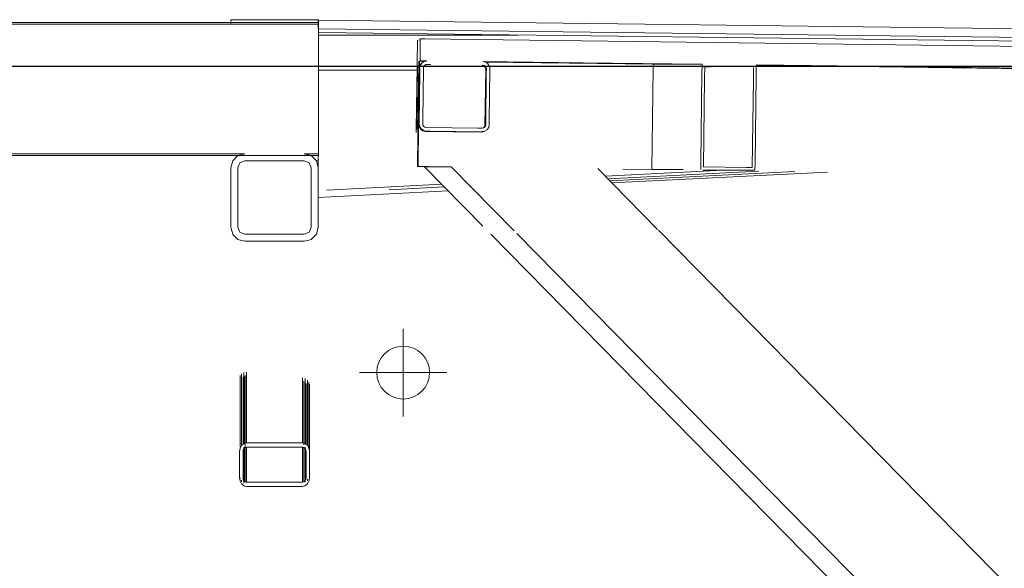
# Model space of a CAD drawing. Header units: millimetres. Extents: x 101535 to 192135, y -3968 to 17259.
# Tile 92 of 92: x 184672 to 185797, y 13426 to 14053. Entities that reach past the tile are written whole.
import ezdxf

# ---------------------------------------------------------------- set-up
doc = ezdxf.new("R2010")
doc.units = ezdxf.units.MM
for name, pattern in [('IMPORT-Kropki i Kreski _3_', [144, 72, -36, 0, -36]), ('IMPORT-Kropki i Kreski _4_', [1828.8, 914.4, -457.2, 0, -457.2]), ('IMPORT-Przerywana długa _2_', [200, 100, -100])]:
    doc.linetypes.add(name, pattern=pattern)
for name, color, linetype, lineweight in [('220-A Ściany', 7, 'Continuous', 9), ('280-A Dachy Powłoki', 7, 'Continuous', 9), ('299-A Wymiary Opisy', 7, 'Continuous', 9), ('2_stropy_K_IR', 7, 'Continuous', 9), ('3_lądowisko_el 3D_K_IR', 7, 'Continuous', 9), ('450-K Stropy', 7, 'Continuous', 9), ('4_osie_ISTN', 7, 'Continuous', 9), ('A-FLOR-LEVL', 7, 'Continuous', 30), ('A-GENM', 7, 'Continuous', 18), ('CONCRETE_SLAB_IFC', 7, 'Continuous', 9), ('P-PIPE', 7, 'Continuous', 18), ('P-PIPE-CNTR', 7, 'Continuous', 18)]:
    doc.layers.add(name, color=color, linetype=linetype, lineweight=lineweight)
for name, color, linetype, lineweight, true_color in [('3_lądowisko_K_IR', 7, 'Continuous', 9, 0x999999), ('Rzut płyty lądowiska_dwg', 7, 'Continuous', 9, 0x767676), ('rzut płyty_dwg', 7, 'Continuous', 9, 0x767676)]:
    doc.layers.add(name, color=color, linetype=linetype, lineweight=lineweight, true_color=true_color)

# ---------------------------------------------------------------- blocks, each defined once
blk = doc.blocks.new('Bezpośredni kształt - IR 026-25_3D1_2025_09_11-303547-Przekrój 4')
at = {"layer": 'A-GENM', "lineweight": 9}
for p, q in [((118358.3, 14029.1), (118358, 14004.1)), ((118358, 14004.1), (118358.3, 14029.1)), ((118358.3, 14029.1), (118360.1, 14030.2)), ((118358.3, 14029.1), (118360.1, 14030.2)), ((118361.5, 14031), (118361.2, 14006)), ((118361.2, 14006), (118361.5, 14031)), ((118361.5, 14031), (118361.5, 14031)), ((118366.6, 14031), (118361.5, 14031)), ((118361.5, 14031), (118361.5, 14031)), ((118361.5, 14031), (118366.6, 14031)), ((119540.6, 14016.5), (118366.6, 14031)), ((118366.6, 14031), (119540.6, 14016.5)), ((118357.9, 14000.1), (118358, 14004.1)), ((118358, 14004.1), (118357.9, 14000.1)), ((118359.7, 14005.2), (118358.8, 13925.2)), ((118359.7, 14005.2), (118358.8, 13925.2)), ((118359.8, 14005.2), (118359.8, 14001.2)), ((118359.8, 14005.2), (118359.8, 14001.2)), ((118360.5, 14005.6), (118360.4, 13997.8)), ((118360.4, 13997.8), (118360.5, 14005.6)), ((118360.5, 14005.6), (118361.2, 14006)), ((118360.5, 14005.6), (118361.2, 14006)), ((118360.5, 14005.6), (118366.9, 14005.5)), ((118360.5, 14005.6), (118366.9, 14005.5)), ((118361, 14000.6), (118362.8, 14003.2)), ((118362.8, 14003.2), (118361, 14000.6)), ((118361.2, 14006), (118369.2, 14005.9)), ((118361.2, 14006), (118361.2, 14006)), ((118369.2, 14005.9), (118361.2, 14006)), ((118361.2, 14006), (118361.2, 14006)), ((118363.4, 14003.5), (118361.8, 14001.1)), ((118361.8, 14001.1), (118363.4, 14003.5)), ((118363.4, 14003.5), (118363.5, 14003.7)), ((118363.4, 14003.5), (118363.5, 14003.7)), ((118366, 14005.2), (118363.5, 14003.7)), ((118363.5, 14003.7), (118366, 14005.2)), ((118366, 14005.2), (118366.1, 14005.4)), ((118366, 14005.2), (118366.1, 14005.4)), ((118369.2, 14005.9), (118366.1, 14005.4)), ((118366.1, 14005.4), (118369.2, 14005.9)), ((118369.2, 14005.9), (118369.2, 14005.9)), ((118369.2, 14005.9), (118369.2, 14005.9)), ((118444.5, 14005), (118433.2, 14005.1)), ((118435.8, 14004.6), (118433.2, 14005.1)), ((118444.5, 14005), (118433.2, 14005.1)), ((118433.2, 14005.1), (118435.8, 14004.6)), ((118662.2, 14002.1), (118433.5, 14005.1)), ((118433.5, 14005.1), (118662.2, 14002.1)), ((118435.8, 14004.6), (118627.8, 14002.1)), ((118435.8, 14004.6), (118436.3, 14004.5)), ((118435.8, 14004.6), (118627.8, 14002.1)), ((118435.8, 14004.6), (118436.3, 14004.5)), ((118438.6, 14002.9), (118436.3, 14004.5)), ((118436.3, 14004.5), (118438.6, 14002.9)), ((118438.6, 14002.9), (118438.8, 14002.7)), ((118438.6, 14002.9), (118438.8, 14002.7)), ((118440.4, 14000.3), (118438.8, 14002.7)), ((118438.8, 14002.7), (118440.4, 14000.3)), ((118444.5, 14005), (118683.6, 14002.1)), ((118683.6, 14002.1), (118444.5, 14005)), ((118357, 13928.1), (118357.9, 14000.1)), ((118357, 13928.1), (118357.9, 14000.1)), ((118358.3, 14000.3), (118357.4, 13928.3)), ((118357.4, 13928.3), (118358.3, 14000.3)), ((118359.8, 14001.2), (118358.4, 13889.6)), ((118359.8, 14001.2), (118358.4, 13889.6)), ((118360.4, 13997.6), (118359.6, 13933.6)), ((118359.6, 13933.6), (118360.4, 13997.6)), ((118361.1, 13993.7), (118360.3, 13934)), ((118360.3, 13934), (118361.1, 13993.7)), ((118360.4, 13997.6), (118361, 14000.6)), ((118361, 14000.6), (118360.4, 13997.6)), ((118361.1, 13998), (118360.4, 13997.6)), ((118360.4, 13997.6), (118361.1, 13998)), ((118361.7, 14000.9), (118361.1, 13998)), ((118361.1, 13998), (118361.7, 14000.9)), ((118361.1, 13993.7), (118361.1, 13998)), ((118361.1, 13993.7), (118361.1, 13998)), ((118361.7, 14000.9), (118361.8, 14001.1)), ((118361.7, 14000.9), (118361.8, 14001.1)), ((118364.4, 13938.3), (118365.1, 13998)), ((118365.1, 13998), (118364.4, 13938.3)), ((118365.1, 13998.1), (118365.4, 13999.5)), ((118365.4, 13999.5), (118365.1, 13998.1)), ((118365.1, 13998.1), (118365.1, 13998)), ((118365.1, 13998.1), (118365.1, 13998)), ((118365.5, 13999.6), (118365.4, 13999.5)), ((118365.5, 13999.6), (118365.4, 13999.5)), ((118365.5, 13999.6), (118366.3, 14000.8)), ((118366.3, 14000.8), (118365.5, 13999.6)), ((118366.4, 14000.9), (118366.3, 14000.8)), ((118366.4, 14000.9), (118366.3, 14000.8)), ((118366.4, 14000.9), (118367.6, 14001.6)), ((118367.6, 14001.6), (118366.4, 14000.9)), ((118368.4, 14001.5), (118366.9, 14001.2)), ((118368.4, 14001.5), (118366.9, 14001.2)), ((118367.7, 14001.7), (118367.6, 14001.6)), ((118367.7, 14001.7), (118367.6, 14001.6)), ((118367.7, 14001.7), (118369.2, 14001.9)), ((118369.2, 14001.9), (118367.7, 14001.7)), ((118373.6, 14001.9), (118369.2, 14001.9)), ((118373.6, 14001.9), (118369.2, 14001.9)), ((118433.1, 14001.1), (118432.3, 14000.6)), ((118432.3, 14000.6), (118433.1, 14001.1)), ((118433.8, 14000.3), (118432.3, 14000.6)), ((118433.8, 14000.3), (118432.3, 14000.6)), ((118433.3, 14001.1), (118433.1, 14001.1)), ((118433.3, 14001.1), (118433.1, 14001.1)), ((118433.3, 14001.1), (118434.7, 14000.8)), ((118434.7, 14000.8), (118433.3, 14001.1)), ((118434.7, 14000.8), (118433.8, 14000.3)), ((118433.8, 14000.3), (118434.7, 14000.8)), ((118435.1, 13999.4), (118433.8, 14000.3)), ((118435.1, 13999.4), (118433.8, 14000.3)), ((118434.8, 14000.8), (118434.7, 14000.8)), ((118434.8, 14000.8), (118434.7, 14000.8)), ((118434.8, 14000.8), (118436, 13999.9)), ((118436, 13999.9), (118434.8, 14000.8)), ((118436, 13999.9), (118435.1, 13999.4)), ((118435.1, 13999.4), (118436, 13999.9)), ((118436, 13998.1), (118435.1, 13999.4)), ((118436, 13998.1), (118435.1, 13999.4)), ((118435.5, 13932.6), (118436.3, 13996.6)), ((118435.5, 13932.6), (118436.3, 13996.6)), ((118436, 13999.8), (118436, 13999.9)), ((118436, 13999.8), (118436, 13999.9)), ((118436, 13999.8), (118436.8, 13998.6)), ((118436.8, 13998.6), (118436, 13999.8)), ((118436.8, 13998.6), (118436, 13998.1)), ((118436, 13998.1), (118436.8, 13998.6)), ((118436.3, 13996.6), (118436, 13998.1)), ((118436.3, 13996.6), (118436, 13998.1)), ((118437.1, 13997.1), (118436.3, 13996.6)), ((118436.3, 13996.6), (118437.1, 13997.1)), ((118437, 13992.2), (118436.3, 13933.1)), ((118436.3, 13933.1), (118437, 13992.2)), ((118436.8, 13998.5), (118436.8, 13998.6)), ((118436.8, 13998.5), (118436.8, 13998.6)), ((118436.8, 13998.5), (118437.1, 13997.1)), ((118437.1, 13997.1), (118436.8, 13998.5)), ((118437, 13992.2), (118437.1, 13997.1)), ((118437, 13992.2), (118437.1, 13997.1)), ((118440.4, 14000.3), (118440.5, 14000.1)), ((118440.4, 14000.3), (118440.5, 14000.1)), ((118440.4, 13938), (118441.1, 13997)), ((118441.1, 13997), (118440.4, 13938)), ((118441.1, 13997.3), (118440.5, 14000.1)), ((118440.5, 14000.1), (118441.1, 13997.3)), ((118441.1, 13997.3), (118441.1, 13997)), ((118441.1, 13997.3), (118441.1, 13997)), ((118626.3, 13882.1), (118627.8, 13997.8)), ((118627.8, 13997.8), (118626.3, 13882.1)), ((118627.8, 14002.1), (118660.9, 14002.1)), ((118627.8, 13998), (118627.8, 14002.1)), ((118627.8, 14002.1), (118660.9, 14002.1)), ((118627.8, 14002.1), (118627.8, 13998)), ((118660.9, 14002.1), (118661.9, 14002.1)), ((118661.9, 14002.1), (118660.9, 14002.1)), ((118683.6, 14002.1), (118662.2, 14002.1)), ((118662.2, 14002.1), (118683.6, 14002.1)), ((118683.5, 13993.6), (118682.2, 13888.6)), ((118682.2, 13888.6), (118683.5, 13993.6)), ((118683.2, 13999), (118686.7, 13999)), ((118683.2, 13999), (118686.7, 13999)), ((118683.6, 13998.4), (118683.5, 13994.2)), ((118683.5, 13994.2), (118683.6, 13998.4)), ((118683.5, 13994.2), (118683.5, 13993.9)), ((118683.5, 13993.9), (118683.5, 13994.2)), ((118683.5, 13993.9), (118683.5, 13993.7)), ((118683.5, 13993.7), (118683.5, 13993.9)), ((118683.5, 13993.7), (118683.5, 13993.6)), ((118683.5, 13993.6), (118683.5, 13993.7)), ((118683.6, 13999.2), (118683.6, 14002.1)), ((118683.6, 13999.2), (118683.6, 14002.1)), ((118683.6, 13999.2), (118683.6, 13999)), ((118683.6, 13999), (118683.6, 13999.2)), ((118683.6, 13999), (118683.6, 13998.7)), ((118683.6, 13998.7), (118683.6, 13999)), ((118683.6, 13998.7), (118683.6, 13998.4)), ((118683.6, 13998.4), (118683.6, 13998.7)), ((118686.7, 13998.5), (118686.6, 13987.1)), ((118686.7, 13998.5), (118686.6, 13987.1)), ((118692.8, 13998.9), (118686.7, 13999)), ((118686.7, 13998.5), (118686.7, 13999)), ((118692.8, 13998.9), (118686.7, 13999)), ((118686.7, 13999), (118686.7, 13998.5)), ((118742.5, 13997.8), (118742.4, 13985.7)), ((118742.4, 13985.7), (118742.5, 13997.8)), ((118742.5, 13997.8), (118742.5, 13998.3)), ((118742.5, 13997.8), (118742.5, 13998.3)), ((118745.6, 13996.4), (118745.5, 13990.6)), ((118745.6, 13996.4), (118745.5, 13990.6)), ((118745.7, 14001.3), (118745.6, 13997.5)), ((118745.7, 14001.3), (118745.6, 13997.5)), ((118745.6, 13997.5), (118745.6, 13997.4)), ((118745.6, 13997.5), (118745.6, 13997.4)), ((118745.6, 13997.4), (118745.6, 13997.1)), ((118745.6, 13997.4), (118745.6, 13997.1)), ((118745.6, 13997.1), (118745.6, 13996.8)), ((118745.6, 13997.1), (118745.6, 13996.8)), ((118745.6, 13996.8), (118745.6, 13996.4)), ((118745.6, 13996.8), (118745.6, 13996.4)), ((118745.7, 14001.3), (119127.5, 13996.6)), ((119127.5, 13996.6), (118745.7, 14001.3)), ((119436.5, 13991.9), (118745.7, 14001)), ((118745.7, 14001), (119436.5, 13991.9)), ((118982.9, 13997.8), (118982, 13997.8)), ((118982.9, 13997.8), (118982, 13997.8)), ((118685.2, 13885), (118686.5, 13986.6)), ((118686.5, 13986.6), (118685.2, 13885)), ((118686.5, 13986.6), (118686.6, 13987.1)), ((118686.6, 13987.1), (118686.5, 13986.6)), ((118742.4, 13985.1), (118741, 13884.3)), ((118741, 13884.3), (118742.4, 13985.1)), ((118742.4, 13985.1), (118742.4, 13985.7)), ((118742.4, 13985.1), (118742.4, 13985.7)), ((118744.2, 13889.2), (118745.5, 13989.3)), ((118745.5, 13989.3), (118744.2, 13889.2)), ((118745.5, 13990.6), (118745.5, 13990.3)), ((118745.5, 13990.6), (118745.5, 13990.3)), ((118745.5, 13990.3), (118745.5, 13990)), ((118745.5, 13990.3), (118745.5, 13990)), ((118745.5, 13989.8), (118745.5, 13990)), ((118745.5, 13990), (118745.5, 13989.8)), ((118745.5, 13989.3), (118745.5, 13989.8)), ((118745.5, 13989.8), (118745.5, 13989.3)), ((118364.4, 13938.3), (118364.3, 13934)), ((118364.4, 13938.3), (118364.3, 13934)), ((118440.4, 13938), (118440.3, 13933)), ((118440.4, 13938), (118440.3, 13933)), ((118357.4, 13928.3), (118357, 13928.1)), ((118357.4, 13928.3), (118357, 13928.1)), ((118357, 13924.1), (118357, 13928.1)), ((118357, 13928.1), (118357, 13924.1)), ((118359.6, 13933.6), (118359, 13885.6)), ((118359, 13885.6), (118359.6, 13933.6)), ((118359.6, 13933.6), (118360.3, 13934)), ((118360.3, 13934), (118359.6, 13933.6)), ((118360.1, 13930.5), (118359.6, 13933.6)), ((118359.6, 13933.6), (118360.1, 13930.5)), ((118360.1, 13930.5), (118360.9, 13931)), ((118360.9, 13931), (118360.1, 13930.5)), ((118361.8, 13927.9), (118360.1, 13930.5)), ((118361.8, 13927.9), (118360.1, 13930.5)), ((118360.4, 13933.8), (118360.9, 13931)), ((118360.9, 13931), (118360.4, 13933.8)), ((118361, 13930.8), (118360.9, 13931)), ((118361, 13930.8), (118360.9, 13931)), ((118361, 13930.8), (118362.6, 13928.3)), ((118362.6, 13928.3), (118361, 13930.8)), ((118362.6, 13928.3), (118361.8, 13927.9)), ((118361.8, 13927.9), (118362.6, 13928.3)), ((118364.4, 13926.1), (118361.8, 13927.9)), ((118364.4, 13926.1), (118361.8, 13927.9)), ((118362.8, 13928.2), (118362.6, 13928.3)), ((118362.8, 13928.2), (118362.6, 13928.3)), ((118362.8, 13928.2), (118365.2, 13926.6)), ((118365.2, 13926.6), (118362.8, 13928.2)), ((118364.6, 13932.6), (118364.3, 13934)), ((118364.3, 13934), (118364.6, 13932.6)), ((118365.2, 13926.6), (118364.4, 13926.1)), ((118364.4, 13926.1), (118365.2, 13926.6)), ((118367.5, 13925.5), (118364.4, 13926.1)), ((118367.5, 13925.5), (118364.4, 13926.1)), ((118364.6, 13932.6), (118364.6, 13932.4)), ((118364.6, 13932.6), (118364.6, 13932.4)), ((118365.4, 13931.2), (118364.6, 13932.4)), ((118364.6, 13932.4), (118365.4, 13931.2)), ((118365.4, 13926.5), (118365.2, 13926.6)), ((118365.4, 13926.5), (118365.2, 13926.6)), ((118365.4, 13931.2), (118365.5, 13931.1)), ((118365.4, 13931.2), (118365.5, 13931.1)), ((118365.4, 13926.5), (118368.2, 13925.9)), ((118368.2, 13925.9), (118365.4, 13926.5)), ((118366.7, 13930.3), (118365.5, 13931.1)), ((118365.5, 13931.1), (118366.7, 13930.3)), ((118366.7, 13930.3), (118366.7, 13930.3)), ((118368.2, 13930), (118366.7, 13930.3)), ((118366.7, 13930.3), (118366.7, 13930.3)), ((118366.7, 13930.3), (118368.2, 13930)), ((118368.2, 13925.9), (118367.5, 13925.5)), ((118367.5, 13925.5), (118368.2, 13925.9)), ((118431.4, 13924.6), (118367.5, 13925.5)), ((118367.5, 13925.5), (118431.4, 13924.6)), ((118372.6, 13925.9), (118368.2, 13925.9)), ((118372.6, 13925.9), (118368.2, 13925.9)), ((118427.4, 13929.2), (118368.3, 13929.9)), ((118368.3, 13929.9), (118427.4, 13929.2)), ((118372.6, 13925.9), (118432.2, 13925.1)), ((118432.2, 13925.1), (118372.6, 13925.9)), ((118427.4, 13929.2), (118432.3, 13929.1)), ((118427.4, 13929.2), (118432.3, 13929.1)), ((118434.4, 13925.2), (118431.4, 13924.6)), ((118431.4, 13924.6), (118434.4, 13925.2)), ((118432.2, 13925.1), (118431.4, 13924.6)), ((118431.4, 13924.6), (118432.2, 13925.1)), ((118432.4, 13925.2), (118432.2, 13925.1)), ((118432.4, 13925.2), (118432.2, 13925.1)), ((118433.7, 13929.4), (118432.3, 13929.1)), ((118432.3, 13929.1), (118433.7, 13929.4)), ((118432.4, 13925.2), (118435.3, 13925.7)), ((118435.3, 13925.7), (118432.4, 13925.2)), ((118433.7, 13929.4), (118433.8, 13929.4)), ((118433.7, 13929.4), (118433.8, 13929.4)), ((118435, 13930.2), (118433.8, 13929.4)), ((118433.8, 13929.4), (118435, 13930.2)), ((118434.3, 13929.8), (118435.1, 13931.1)), ((118434.3, 13929.8), (118435.1, 13931.1)), ((118435, 13930.2), (118435.1, 13930.3)), ((118435, 13930.2), (118435.1, 13930.3)), ((118435.1, 13931.1), (118435.5, 13932.6)), ((118435.1, 13931.1), (118435.5, 13932.6)), ((118435.9, 13931.5), (118435.1, 13930.3)), ((118435.1, 13930.3), (118435.9, 13931.5)), ((118435.5, 13925.9), (118435.3, 13925.7)), ((118435.5, 13925.9), (118435.3, 13925.7)), ((118436.3, 13933.1), (118435.5, 13932.6)), ((118435.5, 13932.6), (118436.3, 13933.1)), ((118435.5, 13925.9), (118437.9, 13927.4)), ((118437.9, 13927.4), (118435.5, 13925.9)), ((118435.9, 13931.5), (118436, 13931.6)), ((118435.9, 13931.5), (118436, 13931.6)), ((118436.3, 13933), (118436, 13931.6)), ((118436, 13931.6), (118436.3, 13933)), ((118436.3, 13933), (118436.3, 13933.1)), ((118436.3, 13933), (118436.3, 13933.1)), ((118438, 13927.6), (118437.9, 13927.4)), ((118438, 13927.6), (118437.9, 13927.4)), ((118438, 13927.6), (118439.7, 13930)), ((118439.7, 13930), (118438, 13927.6)), ((118439.7, 13930.2), (118440.3, 13933)), ((118440.3, 13933), (118439.7, 13930.2)), ((118439.7, 13930.2), (118439.7, 13930)), ((118439.7, 13930.2), (118439.7, 13930)), ((118358.4, 13889.2), (118358.3, 13885.2)), ((118358.4, 13889.2), (118358.3, 13885.2)), ((118358.3, 13885.2), (118359, 13885.6)), ((118359, 13885.6), (118358.3, 13885.2)), ((118366.2, 13885.1), (118358.3, 13885.2)), ((118358.3, 13885.2), (118366.2, 13885.1)), ((118371, 13885.4), (118359, 13885.6)), ((118371, 13885.4), (118359, 13885.6)), ((118432.9, 13817.4), (118366.2, 13885.1)), ((118366.2, 13885.1), (118396.8, 13885.1)), ((118366.2, 13885.1), (118396.8, 13885.1)), ((118366.2, 13885.1), (118432.9, 13817.4)), ((118469, 13811.7), (118396.8, 13885.1)), ((118469, 13811.7), (118396.8, 13885.1)), ((118564.5, 13882.9), (118632.8, 13813.5)), ((118564.5, 13882.9), (118632.8, 13813.5)), ((118593, 13882.5), (118626.3, 13882.1)), ((118626.3, 13882.1), (118593, 13882.5)), ((118661.9, 13882.1), (118626.3, 13882.1)), ((118626.3, 13882.1), (118661.9, 13882.1)), ((118682.1, 13882.1), (118682.2, 13888.5)), ((118682.1, 13882.1), (118682.2, 13888.5)), ((118682.2, 13888.6), (118682.2, 13888.5)), ((118682.2, 13888.5), (118682.2, 13888.6)), ((118684.4, 13881.3), (118744.1, 13881.3)), ((118684.4, 13881.3), (118744.1, 13881.3)), ((118734.6, 13884.4), (118685.2, 13885)), ((118685.2, 13885), (118734.6, 13884.4)), ((118734.6, 13884.4), (118741, 13884.3)), ((118734.6, 13884.4), (118741, 13884.3)), ((118737, 13881.4), (118744.1, 13881.3)), ((118744.1, 13881.3), (118737, 13881.4)), ((118744.2, 13889), (118744.1, 13881.3)), ((118744.2, 13889), (118744.1, 13881.3)), ((118744.2, 13889.2), (118744.2, 13889)), ((118744.2, 13889.2), (118744.2, 13889)), ((118633.8, 13812.5), (119395.5, 13038.7)), ((118633.8, 13812.5), (119395.5, 13038.7)), ((119363.6, 12871.9), (118442.1, 13808)), ((118442.1, 13808), (119363.6, 12871.9)), ((119394.1, 12871.9), (118472, 13808.7)), ((119394.1, 12871.9), (118472, 13808.7))]:
    blk.add_line(p, q, dxfattribs=at)
blk = doc.blocks.new('Bezpośredni kształt - BEAM-303548-Przekrój 4')
blk.add_blockref('Bezpośredni kształt - IR 026-25_3D1_2025_09_11-303547-Przekrój 4', (0, 0))
blk = doc.blocks.new('Bezpośredni kształt - IR 026-25_3D1_2025_09_11-304393-Przekrój 4')
at = {"layer": 'A-GENM', "lineweight": 9}
for p, q in [((116962.3, 14050), (118241.5, 14050)), ((116962.3, 14050), (118241.5, 14050)), ((118245, 14050), (118241.5, 14050)), ((118241.5, 14050), (118245, 14050)), ((118245, 14047.5), (118245, 14050)), ((118245, 14050), (118245, 14047.5)), ((118245, 14031.2), (118245, 14047.5)), ((118245, 14047.5), (118245, 14031.2)), ((118245, 14031.2), (118245, 13936)), ((118245, 14031.2), (118245, 13936)), ((118245, 13934.9), (118245, 13936)), ((118245, 13936), (118245, 13934.9)), ((118245, 13934.9), (118245, 13933.5)), ((118245, 13934.9), (118245, 13933.5)), ((118245, 13924.2), (118245, 13933.5)), ((118245, 13933.5), (118245, 13924.2)), ((118245, 13924.2), (118245, 13913.9)), ((118245, 13924.2), (118245, 13924.2)), ((118245, 13921.8), (118245, 13924.2)), ((118245, 13921.8), (118245, 13924.2)), ((118245, 13924.2), (118245, 13924.2)), ((118245, 13924.2), (118245, 13913.9)), ((118245, 13900), (118245, 13913.9)), ((118245, 13913.9), (118245, 13900)), ((116945.4, 13900), (117944.9, 13900)), ((117944.9, 13900), (116945.4, 13900)), ((117166.2, 13897.9), (118152.7, 13897.9)), ((117166.2, 13897.9), (118152.7, 13897.9)), ((117944.9, 13900), (118160.9, 13900)), ((118160.9, 13900), (117944.9, 13900)), ((118146.7, 13890.6), (118144.9, 13884)), ((118144.9, 13884), (118146.7, 13890.6)), ((118146.7, 13890.6), (118147.1, 13892)), ((118146.7, 13890.6), (118147.1, 13892)), ((118151.9, 13896.8), (118147.1, 13892)), ((118147.1, 13892), (118151.9, 13896.8)), ((118151.9, 13896.8), (118152.9, 13897.9)), ((118151.9, 13896.8), (118152.9, 13897.9)), ((118159.5, 13899.6), (118152.9, 13897.9)), ((118152.9, 13897.9), (118159.5, 13899.6)), ((118156.3, 13890.1), (118155.3, 13889.7)), ((118156.3, 13890.1), (118155.3, 13889.7)), ((118156.3, 13890.1), (118160.9, 13892)), ((118160.9, 13892), (118156.3, 13890.1)), ((118159.5, 13899.6), (118160.9, 13900)), ((118159.5, 13899.6), (118160.9, 13900)), ((118173, 13892), (118160.9, 13892)), ((118173, 13892), (118160.9, 13892)), ((118173, 13892), (118228.9, 13892)), ((118228.9, 13892), (118173, 13892)), ((118230.4, 13899.6), (118228.9, 13900)), ((118228.9, 13900), (118232.1, 13900)), ((118232.1, 13900), (118228.9, 13900)), ((118228.9, 13900), (118230.4, 13899.6)), ((118229.9, 13891.6), (118228.9, 13892)), ((118229.9, 13891.6), (118228.9, 13892)), ((118229.9, 13891.6), (118234.6, 13889.7)), ((118234.6, 13889.7), (118229.9, 13891.6)), ((118236.9, 13897.9), (118230.4, 13899.6)), ((118230.4, 13899.6), (118236.9, 13897.9)), ((118245, 13900), (118232.1, 13900)), ((118232.1, 13900), (118232.1, 13900)), ((118245, 13900), (118232.1, 13900)), ((118232.1, 13900), (118232.1, 13900)), ((118241.8, 13893), (118236.9, 13897.9)), ((118236.9, 13897.9), (118241.8, 13893)), ((118237.9, 13897.9), (118244.9, 13897.9)), ((118237.9, 13897.9), (118244.9, 13897.9)), ((118241.8, 13893), (118242.8, 13892)), ((118241.8, 13893), (118242.8, 13892)), ((118242.8, 13892), (118243.2, 13890.4)), ((118243.2, 13890.4), (118242.8, 13892)), ((118242.8, 13892), (118243.2, 13890.4)), ((118242.8, 13892), (118243.2, 13890.4)), ((118244.9, 13884), (118243.2, 13890.4)), ((118243.2, 13890.4), (118244.9, 13884)), ((118244.9, 13892), (118243.6, 13892)), ((118243.6, 13892), (118244.9, 13892)), ((118244.9, 13892), (118244.9, 13898)), ((118244.9, 13897.9), (118244.9, 13892)), ((118244.9, 13892), (118244.9, 13897.9)), ((118244.9, 13892), (118244.9, 13897.9)), ((118244.9, 13892), (118244.9, 13884)), ((118244.9, 13884), (118244.9, 13892)), ((118245, 13900), (118245, 13900)), ((118245, 13900), (118245, 13900)), ((118144.9, 13871.9), (118144.9, 13884)), ((118144.9, 13871.9), (118144.9, 13884)), ((118153.4, 13885), (118152.9, 13884)), ((118153.4, 13885), (118152.9, 13884)), ((118152.9, 13828.1), (118152.9, 13884)), ((118152.9, 13884), (118152.9, 13828.1)), ((118153.4, 13885), (118155.3, 13889.7)), ((118155.3, 13889.7), (118153.4, 13885)), ((118234.6, 13889.7), (118236.5, 13885)), ((118236.5, 13885), (118234.6, 13889.7)), ((118236.5, 13885), (118236.9, 13884)), ((118236.9, 13884), (118236.5, 13885)), ((118236.9, 13871.9), (118236.9, 13884)), ((118236.9, 13871.9), (118236.9, 13884)), ((118244.9, 13884), (118244.9, 13889.7)), ((118244.9, 13877.4), (118244.9, 13884)), ((118244.9, 13884), (118244.9, 13877.4)), ((118700, 13880.7), (118572.9, 13874.3)), ((118700, 13880.7), (118572.9, 13874.3)), ((118748.6, 13880.1), (118575.8, 13871.4)), ((118748.6, 13880.1), (118575.8, 13871.4)), ((118789.7, 13879.5), (118578.3, 13868.9)), ((118789.7, 13879.5), (118578.3, 13868.9)), ((118826.9, 13879), (118580.5, 13866.7)), ((118826.9, 13879), (118580.5, 13866.7)), ((118144.9, 13871.9), (118144.9, 13816)), ((118144.9, 13816), (118144.9, 13871.9)), ((118236.9, 13871.9), (118236.9, 13816)), ((118236.9, 13816), (118236.9, 13871.9)), ((118244.9, 13822.6), (118244.9, 13877.4)), ((118244.9, 13877.4), (118244.9, 13822.6)), ((118393.5, 13857.4), (118244.9, 13849.9)), ((118393.5, 13857.4), (118244.9, 13849.9)), ((118386, 13865), (118254.6, 13858.4)), ((118386, 13865), (118254.6, 13858.4)), ((118388.9, 13862.1), (118325.9, 13858.9)), ((118388.9, 13862.1), (118325.9, 13858.9)), ((118152.9, 13828.1), (118152.9, 13816)), ((118152.9, 13828.1), (118152.9, 13816)), ((118244.9, 13822.6), (118244.9, 13816)), ((118244.9, 13822.6), (118244.9, 13816)), ((118145.3, 13814.6), (118144.9, 13816)), ((118145.3, 13814.6), (118144.9, 13816)), ((118145.3, 13814.6), (118147.1, 13808)), ((118147.1, 13808), (118145.3, 13814.6)), ((118154.9, 13811.3), (118152.9, 13816)), ((118152.9, 13816), (118154.9, 13811.3)), ((118154.9, 13811.3), (118155.3, 13810.3)), ((118154.9, 13811.3), (118155.3, 13810.3)), ((118234.6, 13810.3), (118235, 13811.3)), ((118234.6, 13810.3), (118235, 13811.3)), ((118235, 13811.3), (118236.9, 13816)), ((118235, 13811.3), (118236.9, 13816)), ((118243.2, 13809.4), (118244.9, 13816)), ((118244.9, 13816), (118243.2, 13809.4)), ((118148.1, 13807), (118147.1, 13808)), ((118148.1, 13807), (118147.1, 13808)), ((118148.1, 13807), (118152.9, 13802.1)), ((118152.9, 13802.1), (118148.1, 13807)), ((118155.7, 13801.4), (118152.9, 13802.1)), ((118155.7, 13801.4), (118152.9, 13802.1)), ((118159.9, 13808.4), (118155.3, 13810.3)), ((118155.3, 13810.3), (118159.9, 13808.4)), ((118155.7, 13801.4), (118155.7, 13801.4)), ((118155.7, 13801.4), (118155.9, 13801.4)), ((118155.9, 13801.4), (118155.7, 13801.4)), ((118155.7, 13801.4), (118155.7, 13801.4)), ((118155.9, 13801.4), (118155.9, 13801.4)), ((118155.9, 13801.4), (118160.9, 13800)), ((118160.9, 13800), (118155.9, 13801.4)), ((118155.9, 13801.4), (118155.9, 13801.4)), ((118159.9, 13808.4), (118160.9, 13808)), ((118159.9, 13808.4), (118160.9, 13808)), ((118216.9, 13808), (118160.9, 13808)), ((118160.9, 13808), (118216.9, 13808)), ((118178.5, 13800), (118160.9, 13800)), ((118178.5, 13800), (118160.9, 13800)), ((118178.5, 13800), (118180, 13800)), ((118180, 13800), (118178.5, 13800)), ((118180, 13800), (118227.5, 13800)), ((118227.5, 13800), (118180, 13800)), ((118216.9, 13808), (118228.9, 13808)), ((118216.9, 13808), (118228.9, 13808)), ((118227.5, 13800), (118228.9, 13800)), ((118228.9, 13800), (118227.5, 13800)), ((118233.6, 13809.9), (118228.9, 13808)), ((118228.9, 13808), (118233.6, 13809.9)), ((118234, 13801.4), (118228.9, 13800)), ((118234, 13801.4), (118228.9, 13800)), ((118233.6, 13809.9), (118234.6, 13810.3)), ((118233.6, 13809.9), (118234.6, 13810.3)), ((118234.2, 13801.4), (118234, 13801.4)), ((118234, 13801.4), (118234, 13801.4)), ((118234.2, 13801.4), (118234, 13801.4)), ((118234, 13801.4), (118234, 13801.4)), ((118236.9, 13802.1), (118234.2, 13801.4)), ((118236.9, 13802.1), (118234.2, 13801.4)), ((118234.2, 13801.4), (118234.2, 13801.4)), ((118234.2, 13801.4), (118234.2, 13801.4)), ((118238, 13803.2), (118236.9, 13802.1)), ((118238, 13803.2), (118236.9, 13802.1)), ((118238, 13803.2), (118242.8, 13808)), ((118242.8, 13808), (118238, 13803.2)), ((118243.2, 13809.4), (118242.8, 13808)), ((118243.2, 13809.4), (118242.8, 13808)), ((118155.5, 13646.6), (118155.5, 13564.7)), ((118155.5, 13564.7), (118155.5, 13646.6)), ((118157.3, 13566.8), (118157.3, 13648.7)), ((118157.3, 13648.7), (118157.3, 13566.8)), ((118158.9, 13643.6), (118158.9, 13568.2)), ((118158.9, 13568.2), (118158.9, 13643.6)), ((118159.2, 13644.9), (118159.2, 13568.4)), ((118159.2, 13568.4), (118159.2, 13644.9)), ((118159.9, 13569), (118159.9, 13650)), ((118159.9, 13650), (118159.9, 13569)), ((118160.1, 13646), (118160.1, 13568.9)), ((118160.1, 13568.9), (118160.1, 13646)), ((118161.4, 13564.7), (118161.4, 13646.6)), ((118161.4, 13646.6), (118161.4, 13564.7)), ((118162.9, 13569.7), (118162.9, 13650.3)), ((118162.9, 13650.3), (118162.9, 13569.7)), ((118162.9, 13569.7), (118162.9, 13646.7)), ((118162.9, 13646.7), (118162.9, 13569.7)), ((118226.9, 13569.7), (118226.9, 13644.1)), ((118226.9, 13644.1), (118226.9, 13569.7)), ((118230, 13569), (118230, 13643.3)), ((118230, 13643.3), (118230, 13569)), ((118226.9, 13640.6), (118226.9, 13569.7)), ((118226.9, 13569.7), (118226.9, 13640.6)), ((118228.5, 13640.2), (118228.5, 13567.4)), ((118228.5, 13567.4), (118228.5, 13640.2)), ((118229.8, 13639.3), (118229.8, 13568.9)), ((118229.8, 13568.9), (118229.8, 13639.3)), ((118230.6, 13568.4), (118230.6, 13638.1)), ((118230.6, 13638.1), (118230.6, 13568.4)), ((118230.9, 13636.9), (118230.9, 13568.2)), ((118230.9, 13636.9), (118230.9, 13568.2)), ((118232.6, 13566.8), (118232.6, 13641.5)), ((118232.6, 13641.5), (118232.6, 13566.8)), ((118234.3, 13639.1), (118234.3, 13563.6)), ((118234.3, 13639.1), (118234.3, 13563.6)), ((118234.9, 13559.8), (118234.9, 13636.9)), ((118234.9, 13636.9), (118234.9, 13559.8)), ((118158.9, 13622.5), (118158.9, 13568.2)), ((118158.9, 13568.2), (118158.9, 13622.5)), ((118159.2, 13621.2), (118159.2, 13568.4)), ((118159.2, 13568.4), (118159.2, 13621.2)), ((118160.1, 13619.9), (118160.1, 13568.9)), ((118160.1, 13568.9), (118160.1, 13619.9)), ((118159.9, 13568.8), (118159.9, 13615.9)), ((118159.9, 13615.9), (118159.9, 13568.8)), ((118161.4, 13619), (118161.4, 13525.3)), ((118161.4, 13525.3), (118161.4, 13619)), ((118162.9, 13618.6), (118162.9, 13569.7)), ((118162.9, 13569.7), (118162.9, 13618.6)), ((118162.9, 13569.7), (118162.9, 13615.1)), ((118162.9, 13615.1), (118162.9, 13569.7)), ((118226.9, 13569.7), (118226.9, 13612.5)), ((118226.9, 13612.5), (118226.9, 13569.7)), ((118226.9, 13569.7), (118226.9, 13609)), ((118226.9, 13609), (118226.9, 13569.7)), ((118228.5, 13567.4), (118228.5, 13612.6)), ((118228.5, 13612.6), (118228.5, 13567.4)), ((118229.8, 13613.2), (118229.8, 13568.9)), ((118229.8, 13568.9), (118229.8, 13613.2)), ((118230, 13568.8), (118230, 13609.2)), ((118230, 13609.2), (118230, 13568.8)), ((118230.6, 13614.3), (118230.6, 13568.4)), ((118230.6, 13568.4), (118230.6, 13614.3)), ((118230.9, 13615.6), (118230.9, 13568.2)), ((118230.9, 13568.2), (118230.9, 13615.6)), ((118232.6, 13566.8), (118232.6, 13610.5)), ((118232.6, 13610.5), (118232.6, 13566.8)), ((118156.8, 13566), (118155.5, 13563.6)), ((118155.5, 13563.6), (118156.8, 13566)), ((118155.5, 13563), (118155.5, 13563.6)), ((118155.5, 13563), (118155.5, 13563.6)), ((118156.8, 13566), (118157.3, 13566.8)), ((118156.8, 13566), (118157.3, 13566.8)), ((118159.2, 13568.4), (118157.3, 13566.8)), ((118157.3, 13566.8), (118159.2, 13568.4)), ((118159.2, 13568.4), (118159.9, 13569)), ((118159.2, 13568.4), (118159.9, 13569)), ((118159.5, 13562.1), (118160.1, 13563.3)), ((118160.1, 13563.3), (118159.5, 13562.1)), ((118159.9, 13569), (118160.7, 13569.2)), ((118159.9, 13569), (118160.7, 13569.2)), ((118159.9, 13563.3), (118159.9, 13564.7)), ((118159.9, 13564.7), (118159.9, 13563.3)), ((118160.1, 13564.7), (118160.1, 13563.3)), ((118160.1, 13563.3), (118160.1, 13564.7)), ((118160.1, 13564.7), (118160.1, 13526.3)), ((118160.1, 13526.3), (118160.1, 13564.7)), ((118160.5, 13563.6), (118160.1, 13563.3)), ((118160.5, 13563.6), (118160.1, 13563.3)), ((118160.5, 13563.6), (118161.1, 13564.1)), ((118161.1, 13564.1), (118160.5, 13563.6)), ((118160.7, 13569.2), (118161.5, 13569.4)), ((118160.7, 13569.2), (118161.5, 13569.4)), ((118161.1, 13564.1), (118161.4, 13564.4)), ((118161.4, 13564.4), (118161.1, 13564.1)), ((118161.8, 13564.5), (118161.4, 13564.4)), ((118161.8, 13564.5), (118161.4, 13564.4)), ((118161.5, 13569.4), (118162.9, 13569.7)), ((118161.5, 13569.4), (118162.9, 13569.7)), ((118161.8, 13564.5), (118162.9, 13564.8)), ((118162.9, 13564.8), (118161.8, 13564.5)), ((118210.4, 13569.7), (118162.9, 13569.7)), ((118162.9, 13569.7), (118210.4, 13569.7)), ((118179.7, 13564.8), (118162.9, 13564.8)), ((118179.7, 13564.8), (118162.9, 13564.8)), ((118162.9, 13524.9), (118162.9, 13564.7)), ((118162.9, 13564.7), (118162.9, 13524.9)), ((118162.9, 13564.7), (118162.9, 13524.9)), ((118162.9, 13524.9), (118162.9, 13564.7)), ((118179.7, 13564.8), (118226.9, 13564.8)), ((118226.9, 13564.8), (118179.7, 13564.8)), ((118210.4, 13569.7), (118226.9, 13569.7)), ((118210.4, 13569.7), (118226.9, 13569.7)), ((118228.4, 13569.4), (118226.9, 13569.7)), ((118226.9, 13569.7), (118228.4, 13569.4)), ((118227.3, 13564.7), (118226.9, 13564.8)), ((118227.3, 13564.7), (118226.9, 13564.8)), ((118226.9, 13533.4), (118226.9, 13564.7)), ((118226.9, 13564.7), (118226.9, 13533.4)), ((118226.9, 13524.9), (118226.9, 13564.7)), ((118226.9, 13564.7), (118226.9, 13524.9)), ((118227.3, 13564.7), (118228.5, 13564.4)), ((118228.5, 13564.4), (118227.3, 13564.7)), ((118229.2, 13569.2), (118228.4, 13569.4)), ((118228.4, 13569.4), (118229.2, 13569.2)), ((118228.8, 13564.1), (118228.5, 13564.4)), ((118228.5, 13525.3), (118228.5, 13564.4)), ((118228.5, 13564.4), (118228.5, 13525.3)), ((118228.8, 13564.1), (118228.5, 13564.4)), ((118228.8, 13564.1), (118229.2, 13563.8)), ((118229.2, 13563.8), (118228.8, 13564.1)), ((118229.2, 13569.2), (118230, 13569)), ((118229.2, 13569.2), (118230, 13569)), ((118229.2, 13563.8), (118229.8, 13563.3)), ((118229.8, 13563.3), (118229.2, 13563.8)), ((118229.8, 13564.7), (118229.8, 13563.3)), ((118229.8, 13563.3), (118229.8, 13564.7)), ((118229.8, 13564.7), (118229.8, 13526.3)), ((118229.8, 13526.3), (118229.8, 13564.7)), ((118230, 13562.9), (118229.8, 13563.3)), ((118230, 13562.9), (118229.8, 13563.3)), ((118230, 13569), (118230.7, 13568.4)), ((118230, 13569), (118230.7, 13568.4)), ((118230, 13524.7), (118230, 13564.7)), ((118230, 13564.7), (118230, 13524.7)), ((118230.7, 13568.4), (118232.6, 13566.8)), ((118230.7, 13568.4), (118232.6, 13566.8)), ((118233.9, 13564.4), (118232.6, 13566.8)), ((118232.6, 13566.8), (118233.9, 13564.4)), ((118233.9, 13564.4), (118234.3, 13563.6)), ((118233.9, 13564.4), (118234.3, 13563.6)), ((118234.8, 13560.8), (118234.3, 13563.6)), ((118234.3, 13563.6), (118234.8, 13560.8)), ((118155, 13560.2), (118154.9, 13559.8)), ((118154.9, 13559.8), (118155, 13560.2)), ((118154.9, 13551.5), (118154.9, 13559.8)), ((118154.9, 13551.5), (118154.9, 13559.8)), ((118155.5, 13563), (118155, 13560.2)), ((118155, 13560.2), (118155.5, 13563)), ((118159, 13560.2), (118158.9, 13559.8)), ((118159, 13560.2), (118158.9, 13559.8)), ((118158.9, 13538.6), (118158.9, 13559.8)), ((118158.9, 13559.8), (118158.9, 13538.6)), ((118159, 13560.3), (118159.2, 13561.7)), ((118159.2, 13561.7), (118159, 13560.3)), ((118159, 13560.2), (118159, 13560.3)), ((118159, 13560.3), (118159, 13560.2)), ((118159.2, 13562.2), (118159.2, 13528)), ((118159.2, 13528), (118159.2, 13562.2)), ((118159.5, 13562.1), (118159.2, 13561.7)), ((118159.5, 13562.1), (118159.2, 13561.7)), ((118159.9, 13523.8), (118159.9, 13562.9)), ((118159.9, 13562.9), (118159.9, 13523.8)), ((118230, 13562.9), (118230.6, 13561.7)), ((118230.6, 13561.7), (118230, 13562.9)), ((118230.6, 13561.7), (118230.6, 13528)), ((118230.6, 13528), (118230.6, 13561.7)), ((118230.6, 13561.6), (118230.6, 13561.7)), ((118230.6, 13561.6), (118230.6, 13561.7)), ((118230.7, 13561.2), (118230.6, 13561.6)), ((118230.7, 13561.2), (118230.6, 13561.6)), ((118230.7, 13561.2), (118230.9, 13559.8)), ((118230.9, 13559.8), (118230.7, 13561.2)), ((118230.9, 13551.5), (118230.9, 13559.8)), ((118230.9, 13551.5), (118230.9, 13559.8)), ((118234.8, 13560.8), (118234.9, 13560.2)), ((118234.8, 13560.8), (118234.9, 13560.2)), ((118234.9, 13559.8), (118234.9, 13560.2)), ((118234.9, 13560.2), (118234.9, 13559.8)), ((118234.9, 13538.6), (118234.9, 13559.8)), ((118234.9, 13559.8), (118234.9, 13538.6)), ((118154.9, 13551.5), (118154.9, 13529.9)), ((118154.9, 13529.9), (118154.9, 13551.5)), ((118230.9, 13551.5), (118230.9, 13529.9)), ((118230.9, 13529.9), (118230.9, 13551.5)), ((118155.1, 13528.7), (118154.9, 13529.9)), ((118155.1, 13528.7), (118154.9, 13529.9)), ((118155.5, 13528.6), (118155.5, 13529.9)), ((118155.5, 13529.9), (118155.5, 13528.6)), ((118158.9, 13538.6), (118158.9, 13529.9)), ((118158.9, 13538.6), (118158.9, 13529.9)), ((118159.2, 13528.5), (118158.9, 13529.9)), ((118158.9, 13529.9), (118159.2, 13528.5)), ((118230.8, 13529.3), (118230.9, 13529.9)), ((118230.8, 13529.3), (118230.9, 13529.9)), ((118234.5, 13527.2), (118234.9, 13529.9)), ((118234.9, 13529.9), (118234.5, 13527.2)), ((118234.9, 13538.6), (118234.9, 13529.9)), ((118234.9, 13538.6), (118234.9, 13529.9)), ((118155.1, 13528.7), (118155.5, 13526.1)), ((118155.5, 13526.1), (118155.1, 13528.7)), ((118156.1, 13525.1), (118155.5, 13526.1)), ((118156.1, 13525.1), (118155.5, 13526.1)), ((118156.1, 13525.1), (118157.3, 13522.8)), ((118157.3, 13522.8), (118156.1, 13525.1)), ((118157.3, 13525.4), (118157.3, 13527)), ((118157.3, 13527), (118157.3, 13525.4)), ((118158.1, 13522.2), (118157.3, 13522.8)), ((118158.1, 13522.2), (118157.3, 13522.8)), ((118158.1, 13522.2), (118159.9, 13520.7)), ((118159.9, 13520.7), (118158.1, 13522.2)), ((118159.2, 13528.5), (118159.2, 13528)), ((118159.2, 13528.5), (118159.2, 13528)), ((118159.8, 13526.8), (118159.2, 13528)), ((118159.2, 13528), (118159.8, 13526.8)), ((118159.8, 13526.8), (118160.1, 13526.3)), ((118159.8, 13526.8), (118160.1, 13526.3)), ((118160.8, 13520.4), (118159.9, 13520.7)), ((118160.8, 13520.4), (118159.9, 13520.7)), ((118160.7, 13525.9), (118160.1, 13526.3)), ((118160.1, 13526.3), (118160.7, 13525.9)), ((118161, 13525.6), (118160.7, 13525.9)), ((118160.7, 13525.9), (118161, 13525.6)), ((118160.8, 13520.4), (118161.6, 13520.2)), ((118161.6, 13520.2), (118160.8, 13520.4)), ((118161, 13525.6), (118161.4, 13525.3)), ((118161, 13525.6), (118161.4, 13525.3)), ((118162.5, 13525), (118161.4, 13525.3)), ((118161.4, 13525.3), (118162.5, 13525)), ((118161.6, 13520.2), (118162.9, 13519.9)), ((118162.9, 13519.9), (118161.6, 13520.2)), ((118162.5, 13525), (118162.9, 13524.9)), ((118162.5, 13525), (118162.9, 13524.9)), ((118207.4, 13524.9), (118162.9, 13524.9)), ((118162.9, 13524.9), (118207.4, 13524.9)), ((118182.9, 13519.9), (118162.9, 13519.9)), ((118182.9, 13519.9), (118162.9, 13519.9)), ((118182.9, 13519.9), (118226.9, 13519.9)), ((118226.9, 13519.9), (118182.9, 13519.9)), ((118207.4, 13524.9), (118226.9, 13524.9)), ((118207.4, 13524.9), (118226.9, 13524.9)), ((118228, 13525.1), (118226.9, 13524.9)), ((118226.9, 13524.9), (118228, 13525.1)), ((118227.9, 13520.1), (118226.9, 13519.9)), ((118227.9, 13520.1), (118226.9, 13519.9)), ((118227.9, 13520.1), (118229.3, 13520.5)), ((118229.3, 13520.5), (118227.9, 13520.1)), ((118228, 13525.1), (118228.5, 13525.3)), ((118228, 13525.1), (118228.5, 13525.3)), ((118228.8, 13525.5), (118228.5, 13525.3)), ((118228.5, 13525.3), (118228.8, 13525.5)), ((118229.4, 13526), (118228.8, 13525.5)), ((118228.8, 13525.5), (118229.4, 13526)), ((118229.3, 13520.5), (118230, 13520.7)), ((118230, 13520.7), (118229.3, 13520.5)), ((118229.4, 13526), (118229.8, 13526.3)), ((118229.4, 13526), (118229.8, 13526.3)), ((118230.4, 13527.5), (118229.8, 13526.3)), ((118229.8, 13526.3), (118230.4, 13527.5)), ((118230.8, 13521.3), (118230, 13520.7)), ((118230.8, 13521.3), (118230, 13520.7)), ((118230.4, 13527.5), (118230.6, 13528)), ((118230.4, 13527.5), (118230.6, 13528)), ((118230.8, 13529.3), (118230.6, 13528)), ((118230.6, 13528), (118230.8, 13529.3)), ((118230.8, 13521.3), (118232.6, 13522.8)), ((118232.6, 13522.8), (118230.8, 13521.3)), ((118232.6, 13526.2), (118232.6, 13528.3)), ((118232.6, 13528.3), (118232.6, 13526.2)), ((118232.6, 13522.8), (118232.6, 13524.2)), ((118232.6, 13524.2), (118232.6, 13522.8)), ((118233.1, 13523.8), (118232.6, 13522.8)), ((118233.1, 13523.8), (118232.6, 13522.8)), ((118233.1, 13523.8), (118234.3, 13526.1)), ((118234.3, 13526.1), (118233.1, 13523.8)), ((118234.5, 13527.2), (118234.3, 13526.1)), ((118234.5, 13527.2), (118234.3, 13526.1))]:
    blk.add_line(p, q, dxfattribs=at)
blk = doc.blocks.new('Bezpośredni kształt - CONCRETE_SLAB-304394-Przekrój 4')
blk.add_blockref('Bezpośredni kształt - IR 026-25_3D1_2025_09_11-304393-Przekrój 4', (0, 0))
blk = doc.blocks.new('Bezpośredni kształt - P2-305378-Przekrój 4')
at = {"layer": 'A-GENM', "lineweight": 9}
for p, q in [((118473, 14035.5), (118245, 14035.5)), ((118245, 13995.5), (118357.9, 13995.5))]:
    blk.add_line(p, q, dxfattribs=at)
blk = doc.blocks.new('Bezpośredni kształt - Ściana-31-305417-Przekrój 4')
at = {"layer": 'A-GENM', "lineweight": 9}
for p, q in [((118245, 14053), (118145, 14053)), ((118145, 14053), (118145, 14048)), ((118145, 14048), (118245, 14048)), ((118245, 14048), (118245, 14053))]:
    blk.add_line(p, q, dxfattribs=at)
blk = doc.blocks.new('Bezpośredni kształt - DA3-305430-Przekrój 4')
at = {"layer": 'A-GENM', "lineweight": 9}
for p, q in [((118244.9, 14052.5), (118244.9, 14042.5)), ((121309.9, 14015.1), (118244.9, 14052.5)), ((118244.9, 14042.5), (121309.9, 14005.1)), ((119709.8, 14020.4), (118245, 14038.3))]:
    blk.add_line(p, q, dxfattribs=at)
blk = doc.blocks.new('Bezpośredni kształt - CONCRETE_SLAB-305723-Przekrój 4')
at = {"layer": 'A-GENM', "lineweight": 9}
for p, q in [((118245, 14048), (95852, 14048)), ((118245, 13898), (118245, 14048)), ((95852, 13898), (118245, 13898))]:
    blk.add_line(p, q, dxfattribs=at)
blk = doc.blocks.new('IR 026-25_3D1_2025_09_11_ifc-3-Przekrój 4')
at = {"layer": 'A-GENM', "lineweight": 9}
for name in ['Bezpośredni kształt - CONCRETE_SLAB-304394-Przekrój 4', 'Bezpośredni kształt - CONCRETE_SLAB-305723-Przekrój 4', 'Bezpośredni kształt - Ściana-31-305417-Przekrój 4', 'Bezpośredni kształt - DA3-305430-Przekrój 4', 'Bezpośredni kształt - P2-305378-Przekrój 4', 'Bezpośredni kształt - BEAM-303548-Przekrój 4']:
    blk.add_blockref(name, (0, 0), dxfattribs=at)
blk = doc.blocks.new('Rzut płyty lądowiska_dwg_ARROWHEAD_2-V63-Przekrój 4')
at = {"layer": '299-A Wymiary Opisy'}
for p, q in [((93865.8, 14000), (93682.3, 14000)), ((93796.4, 14000), (93935.2, 14000))]:
    blk.add_line(p, q, dxfattribs=at)
blk = doc.blocks.new('Rzut płyty lądowiska_dwg-2158643-Przekrój 4')
at = {"color": 8, "lineweight": 9, "true_color": 0x767676}
for p, q in [((121309.9, 14000), (114743.4, 14000)), ((114743.4, 14000), (121309.9, 14000))]:
    blk.add_line(p, q, dxfattribs=at)
at = {"layer": '220-A Ściany'}
for p, q in [((121309.9, 14000), (114743.4, 14000)), ((114743.4, 14000), (121309.9, 14000))]:
    blk.add_line(p, q, dxfattribs=at)
at = {"layer": '280-A Dachy Powłoki'}
for p, q in [((121309.9, 14000), (118269.8, 14000)), ((118269.8, 14000), (118358.3, 14000))]:
    blk.add_line(p, q, dxfattribs=at)
at = {"layer": '299-A Wymiary Opisy', "color": 1, "true_color": 0xff0000}
for p, q in [((91513.4, 14000), (120896, 14000)), ((92069.4, 14000), (120052.3, 14000)), ((94094.4, 14000), (118135.6, 14000))]:
    blk.add_line(p, q, dxfattribs=at)
at = {"layer": '3_lądowisko_el 3D_K_IR', "color": 251, "linetype": 'IMPORT-Przerywana długa _2_', "true_color": 0x666666}
blk.add_line((121311.1, 14000), (91512.2, 14000), dxfattribs=at)
at = {"layer": '3_lądowisko_K_IR', "color": 251, "linetype": 'IMPORT-Kropki i Kreski _3_', "true_color": 0x666666}
blk.add_line((121094.8, 14000), (91511.8, 14000), dxfattribs=at)
at = {"layer": '3_lądowisko_K_IR', "color": 7}
for p, q in [((118269.7, 14000), (118169.5, 14000)), ((118170.1, 14000), (118270.1, 14000)), ((118245, 14000), (118319.2, 14000))]:
    blk.add_line(p, q, dxfattribs=at)
at = {"layer": '450-K Stropy'}
for p, q in [((118358.3, 14000), (118269.8, 14000)), ((118358.3, 14000), (118269.8, 14000)), ((118294.7, 14000), (120242.1, 14000)), ((118358.5, 14000), (118334.5, 14000)), ((118334.5, 14000), (121309.9, 14000))]:
    blk.add_line(p, q, dxfattribs=at)
at = {"layer": '450-K Stropy', "flags": 128}
for points in [[(120242.1, 14000), (116452.1, 14000), (109858.7, 14000), (102316.8, 14000), (95740.6, 14000), (91947, 14000)], [(118294.7, 14000), (115032.4, 14000), (109366.2, 14000), (102823.4, 14000), (97157.2, 14000), (93885.8, 14000)], [(93885.8, 14000), (97157.2, 14000), (102823.4, 14000), (109366.2, 14000), (115032.4, 14000), (118294.7, 14000)], [(95885.8, 14000), (98621.3, 14000), (103359.3, 14000), (108830.3, 14000), (113568.3, 14000), (115957.7, 14000), (116096.3, 14000), (118294.7, 14000)]]:
    blk.add_lwpolyline(points, dxfattribs=at)
at = {"layer": 'CONCRETE_SLAB_IFC'}
for p, q in [((118229.9, 14000), (117476.9, 14000)), ((118235.8, 14000), (120195.8, 14000)), ((118235.8, 14000), (120195.8, 14000))]:
    blk.add_line(p, q, dxfattribs=at)
at = {"layer": 'CONCRETE_SLAB_IFC', "flags": 128}
for points in [[(103085.8, 14000), (106035.8, 14000), (106085.8, 14000), (109035.8, 14000), (109085.8, 14000), (109858.7, 14000), (110450.8, 14000), (110494.1, 14000), (113049, 14000), (113092.3, 14000), (115647.1, 14000), (115690.4, 14000), (116437.7, 14000), (116823.6, 14000), (116848.6, 14000), (118323.5, 14000), (118348.6, 14000), (119823.5, 14000), (119848.5, 14000), (120235.8, 14000)], [(97148.1, 14000), (102798.8, 14000), (109322.8, 14000), (114973.5, 14000), (118235.8, 14000)], [(103359.3, 14000), (108830.3, 14000), (113568.3, 14000), (116096.3, 14000), (118269.8, 14000)], [(118288.9, 14000), (116591.4, 14000), (116595.6, 14000), (116595.7, 14000), (116613.7, 14000), (116613.7, 14000), (116616.4, 14000), (118313.9, 14000), (118348.6, 14000)], [(118276.1, 14000), (118208, 14000), (118206.3, 14000), (118202.7, 14000), (118199.1, 14000), (118197.8, 14000), (116657.9, 14000), (116657.4, 14000), (116659.5, 14000)], [(118270.9, 14000), (118271.4, 14000), (118274.5, 14000), (118276.1, 14000), (118274.8, 14000), (118270.9, 14000), (118266, 14000), (118198.2, 14000), (116664.8, 14000)], [(116683.7, 14000), (117095.6, 14000), (117095.7, 14000), (117113.7, 14000), (117113.7, 14000), (117595.6, 14000), (117595.7, 14000), (117613.7, 14000), (117613.7, 14000), (118091.4, 14000), (118095.6, 14000), (118113.7, 14000), (118113.7, 14000), (118116.4, 14000), (118222.4, 14000), (118235.8, 14000)], [(116814, 14000), (118288.9, 14000), (118323.5, 14000)], [(118091.4, 14000), (119788.8, 14000), (118313.9, 14000)], [(118116.4, 14000), (119813.8, 14000), (119848.5, 14000)], [(118138.1, 14000), (118134.4, 14000), (118129.6, 14000), (118130.9, 14000), (118197.8, 14000)], [(118139.7, 14000), (118207.6, 14000), (118206, 14000), (118202.7, 14000), (118199.4, 14000), (118198.2, 14000)], [(119745.8, 14000), (119740.9, 14000), (118207.6, 14000)], [(118208, 14000), (119748.4, 14000), (119746.3, 14000)], [(118229.9, 14000), (118235.8, 14000), (118229.9, 14000)], [(120235.8, 14000), (120222.9, 14000), (118235.8, 14000)], [(118235.8, 14000), (120195.8, 14000), (120235.8, 14000)]]:
    blk.add_lwpolyline(points, dxfattribs=at)
blk.add_blockref('Rzut płyty lądowiska_dwg_ARROWHEAD_2-V63-Przekrój 4', (24453.3, 0))
blk = doc.blocks.new('rzut płyty_dwg-2316949-Przekrój 4')
at = {"layer": '2_stropy_K_IR'}
for p, q in [((118239.9, 14000), (118239.9, 14000)), ((118240, 14000), (120240, 14000)), ((118358.3, 14000), (118245, 14000))]:
    blk.add_line(p, q, dxfattribs=at)
at = {"layer": '2_stropy_K_IR', "color": 251, "true_color": 0x666666}
blk.add_line((118245, 14000), (118358.3, 14000), dxfattribs=at)
at = {"layer": '2_stropy_K_IR', "flags": 128}
for points in [[(120240, 14000), (116441.9, 14000), (109862.9, 14000), (102267.1, 14000), (95688, 14000), (92241, 14000), (93973, 14000)], [(118240, 14000), (114977.7, 14000), (109327, 14000), (102803, 14000), (97152.3, 14000), (93890, 14000)], [(93973, 14000), (97152.3, 14000), (102803, 14000), (109327, 14000), (114977.7, 14000), (118240, 14000)], [(95847, 14000), (98584.9, 14000), (103327.1, 14000), (108802.9, 14000), (113545.1, 14000), (115789.9, 14000), (116071.7, 14000), (118240, 14000)]]:
    blk.add_lwpolyline(points, dxfattribs=at)
at = {"layer": '2_stropy_K_IR', "color": 251, "true_color": 0x666666, "flags": 128}
for points in [[(103327.1, 14000), (108802.9, 14000), (113545.1, 14000), (116067, 14000), (118240, 14000)], [(121309.9, 14000), (120235.6, 14000), (118239.9, 14000)]]:
    blk.add_lwpolyline(points, dxfattribs=at)
at = {"layer": '4_osie_ISTN', "color": 9, "linetype": 'IMPORT-Kropki i Kreski _4_', "true_color": 0xc0c0c0}
blk.add_line((121309.9, 14000), (91513.4, 14000), dxfattribs=at)
at = {"layer": '4_osie_ISTN', "color": 251, "linetype": 'IMPORT-Kropki i Kreski _4_', "true_color": 0x666666}
for p, q in [((121309.9, 14000), (91513.4, 14000)), ((118358.3, 14000), (118245, 14000))]:
    blk.add_line(p, q, dxfattribs=at)

msp = doc.modelspace()

# ---------------------------------------------------------------- linework, layer by layer
at = {"layer": 'A-FLOR-LEVL'}
msp.add_line((155721.8, 14000), (191335.3, 14000), dxfattribs=at)
at = {"layer": 'P-PIPE', "color": 30, "lineweight": 9, "true_color": 0xff8000}
for start, end in [(0, 180), (180, 0)]:
    msp.add_arc((185110.2, 13650), 30.2, start, end, dxfattribs=at)
at = {"layer": 'P-PIPE-CNTR', "color": 30, "lineweight": 9, "true_color": 0xff8000}
for p, q in [((185110.2, 13600), (185110.2, 13700)), ((185060.2, 13650), (185160.2, 13650))]:
    msp.add_line(p, q, dxfattribs=at)

# ---------------------------------------------------------------- block references
at = {"lineweight": 5}
msp.add_blockref('IR 026-25_3D1_2025_09_11_ifc-3-Przekrój 4', (66768.2, 0), dxfattribs=at)
at = {"layer": 'Rzut płyty lądowiska_dwg', "color": 7}
msp.add_blockref('Rzut płyty lądowiska_dwg-2158643-Przekrój 4', (66768.2, 0), dxfattribs=at)
at = {"layer": 'rzut płyty_dwg', "color": 7}
msp.add_blockref('rzut płyty_dwg-2316949-Przekrój 4', (66768.2, 0), dxfattribs=at)

doc.saveas('drawing.dxf')
